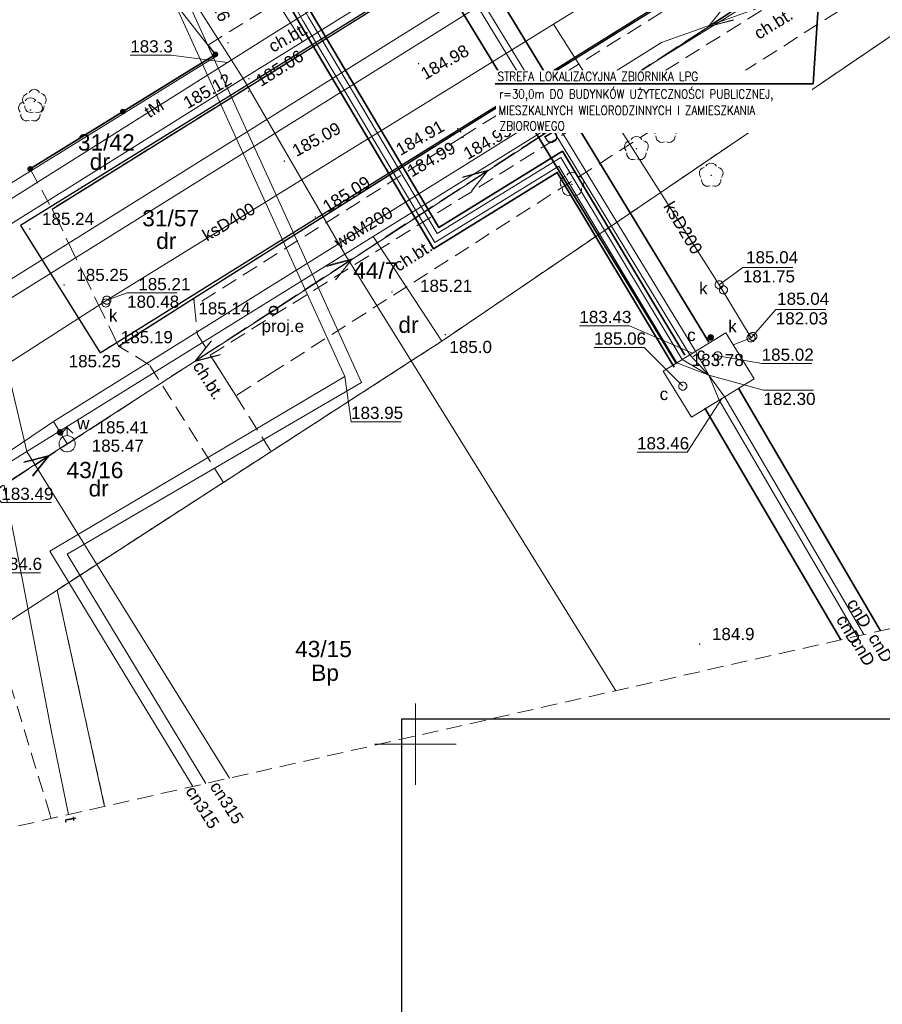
# Model space of a CAD drawing. Extents: x 8014 to 6635291, y -5609 to 5765892.
# Tile 10 of 158: x 6601126 to 6601179, y 5731684 to 5731745. Entities that reach past the tile are written whole.
import ezdxf
from ezdxf.enums import TextEntityAlignment as Align

# ---------------------------------------------------------------- set-up
doc = ezdxf.new("R2010")
doc.units = 0
for name, pattern in [('PRZER1-1', [1, 0.5, -0.5]), ('PRZER2-1', [1.5, 1, -0.5]), ('PRZER3-1', [2, 1.5, -0.5])]:
    doc.linetypes.add(name, pattern=pattern)
doc.layers.get('0').update_dxf_attribs({"linetype": 'CONTINUOUS'})
for name, color, linetype in [('!E-L Oprawy', 7, 'CONTINUOUS'), ('_WIDOK', 255, 'CONTINUOUS'), ('A-SZRAF- DROGI', 130, 'CONTINUOUS'), ('a_zieleń', 80, 'CONTINUOUS'), ('T_opisy', 7, 'CONTINUOUS')]:
    doc.layers.add(name, color=color, linetype=linetype)
for name, color, linetype, lineweight in [('a_krawężnik', 7, 'CONTINUOUS', 30), ('EGDE_O', 7, 'CONTINUOUS', 18), ('GESDZI', 7, 'CONTINUOUS', 18), ('GESDZI_O', 7, 'CONTINUOUS', 18), ('GSLKOG', 7, 'CONTINUOUS', 35), ('GSLKRW', 7, 'CONTINUOUS', 25), ('GSPWPN', 7, 'CONTINUOUS', 13), ('GSPWPN_O', 7, 'CONTINUOUS', 13), ('GSPWPS', 7, 'CONTINUOUS', 13), ('GSPWPS_O', 7, 'CONTINUOUS', 13), ('GSSKOA', 7, 'CONTINUOUS', 18), ('GSSKOD', 7, 'CONTINUOUS', 18), ('GSSKOD_O', 7, 'CONTINUOUS', 18), ('GULLOB', 7, 'CONTINUOUS', 35), ('GUPISN', 7, 'CONTINUOUS', 18), ('GUPISN_O', 7, 'CONTINUOUS', 18), ('GUPIWZ', 7, 'CONTINUOUS', 18), ('GUPIWZ_O', 7, 'CONTINUOUS', 18), ('GUPPRZ_O', 7, 'CONTINUOUS', 18), ('GUSIKP', 7, 'CONTINUOUS', 18), ('Ramka sekcyjna', 7, 'CONTINUOUS', 18), ('T_odn', 7, 'CONTINUOUS', 35)]:
    doc.layers.add(name, color=color, linetype=linetype, lineweight=lineweight)
for name, color, linetype, lineweight, true_color in [('EGUG_O', 7, 'CONTINUOUS', 18, 0x008000), ('GESUZY', 7, 'CONTINUOUS', 18, 0x008000), ('GESUZY_O', 7, 'CONTINUOUS', 18, 0x008000), ('GOSRBG', 4, 'CONTINUOUS', 35, 0x00ffff), ('GSPRDL', 7, 'CONTINUOUS', 18, 0x008000), ('GULCPR', 7, 'CONTINUOUS', 18, 0xd200d2), ('GULCPR_O', 7, 'CONTINUOUS', 18, 0xd200d2), ('GULEPR', 1, 'CONTINUOUS', 18, 0xff0000), ('GULEPR_O', 1, 'CONTINUOUS', 18, 0xff0000), ('GULKPR', 7, 'CONTINUOUS', 18, 0x803300), ('GULKPR_O', 7, 'CONTINUOUS', 18, 0x803300), ('GULTPR', 7, 'CONTINUOUS', 18, 0xff9100), ('GULTPR_O', 7, 'CONTINUOUS', 18, 0xff9100), ('GULWPR', 5, 'CONTINUOUS', 18, 0x0000ff), ('GULWPR_O', 5, 'CONTINUOUS', 18, 0x0000ff), ('GUPCUT', 7, 'CONTINUOUS', 18, 0xd200d2), ('GUPCUT_O', 7, 'CONTINUOUS', 18, 0xd200d2), ('GUPKSD', 7, 'CONTINUOUS', 18, 0x803300), ('GUPWDT', 5, 'CONTINUOUS', 18, 0x0000ff), ('GUPWZA', 5, 'CONTINUOUS', 18, 0x0000ff), ('GUPWZA_O', 5, 'CONTINUOUS', 18, 0x0000ff), ('SUCP_O', 7, 'CONTINUOUS', 18, 0xd200d2), ('SUTP_O', 7, 'CONTINUOUS', 18, 0xff9100)]:
    doc.layers.add(name, color=color, linetype=linetype, lineweight=lineweight, true_color=true_color)
doc.styles.add('Arial', font='arial.ttf')
doc.styles.add('WYM--ROMANSSHX-08', font='ROMANS.SHX', dxfattribs={"width": 0.8})
picture_1 = doc.add_image_def('image1.jpg', size_in_pixel=(1793, 962))

# ---------------------------------------------------------------- blocks, each defined once
blk = doc.blocks.new('D_GSPWPN1')
blk.add_hatch(color=0).paths.add_polyline_path([(-0.045, 0), (-0.043467, -0.011647), (-0.038971, -0.0225), (-0.03182, -0.03182), (-0.0225, -0.038971), (-0.011647, -0.043467), (0, -0.045), (0.011647, -0.043467), (0.0225, -0.038971), (0.03182, -0.03182), (0.038971, -0.0225), (0.043467, -0.011647), (0.045, 0), (0.043467, 0.011647), (0.038971, 0.0225), (0.03182, 0.03182), (0.0225, 0.038971), (0.011647, 0.043467), (0, 0.045), (-0.011647, 0.043467), (-0.0225, 0.038971), (-0.03182, 0.03182), (-0.038971, 0.0225), (-0.043467, 0.011647)])
blk = doc.blocks.new('D_GSPRDL1')
blk.add_hatch(color=0).paths.add_polyline_path([(0, -0.045), (0.013906, -0.042798), (0.02645, -0.036406), (0.036406, -0.02645), (0.042798, -0.013906), (0.045, 0), (0.042798, 0.013906), (0.036406, 0.02645), (0.02645, 0.036406), (0.013906, 0.042798), (0, 0.045), (-0.013906, 0.042798), (-0.02645, 0.036406), (-0.036406, 0.02645), (-0.042798, 0.013906), (-0.045, 0), (-0.042798, -0.013906), (-0.036406, -0.02645), (-0.02645, -0.036406), (-0.013906, -0.042798)])
at = {"color": 0}
for points in [[(-0.324277, 0.563333), (-0.240553, 0.662679), (-0.127956, 0.727494), (0, 0.75), (0.127956, 0.727494), (0.240553, 0.662679), (0.324277, 0.563333)], [(-0.635969, -0.134326), (-0.70458, -0.024001), (-0.731429, 0.103115), (-0.713292, 0.231763), (-0.652348, 0.346501), (-0.55591, 0.433559), (-0.435555, 0.482485)], [(0.435555, 0.482485), (0.55591, 0.433559), (0.652348, 0.346501), (0.713292, 0.231763), (0.731429, 0.103115), (0.70458, -0.024001), (0.635969, -0.134326)], [(-0.068773, -0.646351), (-0.194901, -0.677512), (-0.324092, -0.663766), (-0.440839, -0.606763), (-0.531129, -0.513345), (-0.584125, -0.394725), (-0.593465, -0.265141)], [(0.593465, -0.265141), (0.584125, -0.394725), (0.531129, -0.513345), (0.440839, -0.606763), (0.324092, -0.663766), (0.194901, -0.677512), (0.068773, -0.646351)]]:
    blk.add_lwpolyline(points, dxfattribs=at)
blk = doc.blocks.new('D_GSPWPS1')
blk.add_hatch(color=0).paths.add_polyline_path([(-0.045, 0), (-0.043467, -0.011647), (-0.038971, -0.0225), (-0.03182, -0.03182), (-0.0225, -0.038971), (-0.011647, -0.043467), (0, -0.045), (0.011647, -0.043467), (0.0225, -0.038971), (0.03182, -0.03182), (0.038971, -0.0225), (0.043467, -0.011647), (0.045, 0), (0.043467, 0.011647), (0.038971, 0.0225), (0.03182, 0.03182), (0.0225, 0.038971), (0.011647, 0.043467), (0, 0.045), (-0.011647, 0.043467), (-0.0225, 0.038971), (-0.03182, 0.03182), (-0.038971, 0.0225), (-0.043467, 0.011647)])
blk = doc.blocks.new('D_GUPIWZ1_1')
at = {"color": 0}
blk.add_lwpolyline([(0, 0.25), (0.064705, 0.241481), (0.125, 0.216506), (0.176777, 0.176777), (0.216506, 0.125), (0.241481, 0.064705), (0.25, 0), (0.241481, -0.064705), (0.216506, -0.125), (0.176777, -0.176777), (0.125, -0.216506), (0.064705, -0.241481), (0, -0.25), (-0.064705, -0.241481), (-0.125, -0.216506), (-0.176777, -0.176777), (-0.216506, -0.125), (-0.241481, -0.064705), (-0.25, 0), (-0.241481, 0.064705), (-0.216506, 0.125), (-0.176777, 0.176777), (-0.125, 0.216506), (-0.064705, 0.241481)], close=True, dxfattribs=at)
blk = doc.blocks.new('D_GUPKSD1_1')
at = {"color": 0}
blk.add_lwpolyline([(0, 0.25), (0.064705, 0.241481), (0.125, 0.216506), (0.176777, 0.176777), (0.216506, 0.125), (0.241481, 0.064705), (0.25, 0), (0.241481, -0.064705), (0.216506, -0.125), (0.176777, -0.176777), (0.125, -0.216506), (0.064705, -0.241481), (0, -0.25), (-0.064705, -0.241481), (-0.125, -0.216506), (-0.176777, -0.176777), (-0.216506, -0.125), (-0.241481, -0.064705), (-0.25, 0), (-0.241481, 0.064705), (-0.216506, 0.125), (-0.176777, 0.176777), (-0.125, 0.216506), (-0.064705, 0.241481)], close=True, dxfattribs=at)
blk = doc.blocks.new('D_GUPWDT1')
at = {"color": 0}
for points in [[(-0.353553, 0.646447), (0, 1), (0.353553, 0.646447)], [(0, 0.5), (0, 1)]]:
    blk.add_lwpolyline(points, dxfattribs=at)
blk.add_lwpolyline([(0, 0.5), (0.086824, 0.492404), (0.17101, 0.469846), (0.25, 0.433013), (0.321394, 0.383022), (0.383022, 0.321394), (0.433013, 0.25), (0.469846, 0.17101), (0.492404, 0.086824), (0.5, 0), (0.492404, -0.086824), (0.469846, -0.17101), (0.433013, -0.25), (0.377875, -0.32743), (0.309079, -0.393027), (0.229113, -0.444418), (0.140866, -0.479746), (0.047528, -0.497736), (-0.047528, -0.497736), (-0.140866, -0.479746), (-0.229113, -0.444418), (-0.309079, -0.393027), (-0.377875, -0.32743), (-0.433013, -0.25), (-0.4725, -0.163534), (-0.494911, -0.071157), (-0.499434, 0.023791), (-0.485906, 0.117879), (-0.454816, 0.207708), (-0.407288, 0.290028), (-0.34504, 0.361867), (-0.27032, 0.420627), (-0.185831, 0.464184), (-0.094626, 0.490964)], close=True, dxfattribs=at)
blk = doc.blocks.new('D_GUPWZA1')
blk.add_hatch(color=0).paths.add_polyline_path([(-0.2, 0), (-0.193185, -0.051764), (-0.173205, -0.1), (-0.141421, -0.141421), (-0.1, -0.173205), (-0.051764, -0.193185), (0, -0.2), (0.051764, -0.193185), (0.1, -0.173205), (0.141421, -0.141421), (0.173205, -0.1), (0.193185, -0.051764), (0.2, 0), (0.193185, 0.051764), (0.173205, 0.1), (0.141421, 0.141421), (0.1, 0.173205), (0.051764, 0.193185), (0, 0.2), (-0.051764, 0.193185), (-0.1, 0.173205), (-0.141421, 0.141421), (-0.173205, 0.1), (-0.193185, 0.051764)])
blk = doc.blocks.new('D_GUPCUT1')
blk.add_hatch(color=0).paths.add_polyline_path([(-0.2, 0), (-0.193185, -0.051764), (-0.173205, -0.1), (-0.141421, -0.141421), (-0.1, -0.173205), (-0.051764, -0.193185), (0, -0.2), (0.051764, -0.193185), (0.1, -0.173205), (0.141421, -0.141421), (0.173205, -0.1), (0.193185, -0.051764), (0.2, 0), (0.193185, 0.051764), (0.173205, 0.1), (0.141421, 0.141421), (0.1, 0.173205), (0.051764, 0.193185), (0, 0.2), (-0.051764, 0.193185), (-0.1, 0.173205), (-0.141421, 0.141421), (-0.173205, 0.1), (-0.193185, 0.051764)])
blk = doc.blocks.new('D_GUPISN1')
at = {"color": 0}
blk.add_lwpolyline([(0, 0.25), (0.064705, 0.241481), (0.125, 0.216506), (0.176777, 0.176777), (0.216506, 0.125), (0.241481, 0.064705), (0.25, 0), (0.241481, -0.064705), (0.216506, -0.125), (0.176777, -0.176777), (0.125, -0.216506), (0.064705, -0.241481), (0, -0.25), (-0.064705, -0.241481), (-0.125, -0.216506), (-0.176777, -0.176777), (-0.216506, -0.125), (-0.241481, -0.064705), (-0.25, 0), (-0.241481, 0.064705), (-0.216506, 0.125), (-0.176777, 0.176777), (-0.125, 0.216506), (-0.064705, 0.241481)], close=True, dxfattribs=at)
blk = doc.blocks.new('D_SUEP1')
at = {"color": 0}
blk.add_lwpolyline([(-0.75, -0.5), (0.75, 0), (-0.75, 0.5)], dxfattribs=at)
blk = doc.blocks.new('D_KOLO')
blk.add_hatch(color=0).paths.add_polyline_path([(-0.175, 0), (-0.169037, -0.045293), (-0.151554, -0.0875), (-0.123744, -0.123744), (-0.0875, -0.151554), (-0.045293, -0.169037), (0, -0.175), (0.045293, -0.169037), (0.0875, -0.151554), (0.123744, -0.123744), (0.151554, -0.0875), (0.169037, -0.045293), (0.175, 0), (0.169037, 0.045293), (0.151554, 0.0875), (0.123744, 0.123744), (0.0875, 0.151554), (0.045293, 0.169037), (0, 0.175), (-0.045293, 0.169037), (-0.0875, 0.151554), (-0.123744, 0.123744), (-0.151554, 0.0875), (-0.169037, 0.045293)])
blk = doc.blocks.new('D_GSLKOG1')
blk.add_hatch(color=0).paths.add_polyline_path([(-0.175, 0), (-0.169037, -0.045293), (-0.151554, -0.0875), (-0.123744, -0.123744), (-0.0875, -0.151554), (-0.045293, -0.169037), (0, -0.175), (0.045293, -0.169037), (0.0875, -0.151554), (0.123744, -0.123744), (0.151554, -0.0875), (0.169037, -0.045293), (0.175, 0), (0.169037, 0.045293), (0.151554, 0.0875), (0.123744, 0.123744), (0.0875, 0.151554), (0.045293, 0.169037), (0, 0.175), (-0.045293, 0.169037), (-0.0875, 0.151554), (-0.123744, 0.123744), (-0.151554, 0.0875), (-0.169037, 0.045293)])

msp = doc.modelspace()

# ---------------------------------------------------------------- hatches: boundary and pattern name
at = {"layer": 'A-SZRAF- DROGI', "linetype": 'ByBlock', "lineweight": 0}
h = msp.add_hatch(dxfattribs=at)
h.set_pattern_fill('ANSI37', color=253, scale=3, style=0)
h.set_pattern_definition([(45, (3365827.47042, 2822255.7523), (-0.265165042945, 0.265165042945), []), (135, (3365827.47042, 2822255.7523), (-0.265165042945, -0.265165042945), [])])
h.paths.add_polyline_path([(6601164.801, 5731825.446), (6601168.791, 5731826.948), (6601168.821, 5731824.474), (6601166.454, 5731823.503)])
edge = h.paths.add_edge_path()
edge.add_line((6601172.476, 5731825.895), (6601172.411, 5731828.026))
edge.add_line((6601172.411, 5731828.026), (6601173.992, 5731828.189))
edge.add_arc((6601186.035, 5732243.68), 415.666, 268.33976, 269.91165)
edge.add_line((6601185.394, 5731828.015), (6601205.043, 5731828.193))
edge.add_line((6601205.043, 5731828.193), (6601225.232, 5731828.343))
edge.add_line((6601225.232, 5731828.343), (6601245.168, 5731828.586))
edge.add_line((6601245.168, 5731828.586), (6601245.543, 5731828.59))
edge.add_line((6601245.543, 5731828.59), (6601246.884, 5731826.594))
edge.add_line((6601246.884, 5731826.594), (6601221.79, 5731826.309))
edge.add_line((6601221.79, 5731826.309), (6601205.136, 5731826.031))
edge.add_line((6601205.136, 5731826.031), (6601185.273, 5731825.848))
edge.add_line((6601185.273, 5731825.848), (6601173.834, 5731826.053))
edge.add_line((6601173.834, 5731826.053), (6601172.476, 5731825.895))
edge = h.paths.add_edge_path()
edge.add_line((6601111.994, 5731733.86), (6601109.203, 5731750.836))
edge.add_line((6601109.203, 5731750.836), (6601106.88, 5731760.994))
edge.add_line((6601106.88, 5731760.994), (6601102.557, 5731779.174))
edge.add_line((6601102.557, 5731779.174), (6601096.809, 5731802.335))
edge.add_line((6601096.809, 5731802.335), (6601093.394, 5731815.076))
edge.add_arc((6601112.891, 5731821.407), 20.499, 186.6456, 197.99027, ccw=False)
edge.add_arc((6601104.1, 5731821.197), 11.772, 157.09306, 190.58566, ccw=False)
edge.add_line((6601093.257, 5731825.779), (6601095.519, 5731824.743))
edge.add_line((6601095.519, 5731824.743), (6601101.325, 5731802.801))
edge.add_line((6601101.325, 5731802.801), (6601106.886, 5731780.522))
edge.add_line((6601106.886, 5731780.522), (6601111.376, 5731762.136))
edge.add_line((6601111.376, 5731762.136), (6601116.585, 5731733.745))
edge.add_line((6601116.585, 5731733.745), (6601117.929, 5731724.497))
edge.add_line((6601117.929, 5731724.497), (6601120.175, 5731712.999))
edge.add_line((6601120.175, 5731712.999), (6601122.074, 5731714.127))
edge.add_line((6601122.074, 5731714.127), (6601119.954, 5731724.963))
edge.add_line((6601119.954, 5731724.963), (6601118.634, 5731734.045))
edge.add_line((6601118.634, 5731734.045), (6601113.329, 5731762.836))
edge.add_line((6601113.329, 5731762.836), (6601108.915, 5731781.012))
edge.add_line((6601108.915, 5731781.012), (6601103.286, 5731803.464))
edge.add_line((6601103.286, 5731803.464), (6601098.333, 5731822.44))
edge.add_line((6601098.333, 5731822.44), (6601100.26, 5731826.8))
edge.add_line((6601100.26, 5731826.8), (6601104.18, 5731826.61))
edge.add_line((6601104.18, 5731826.61), (6601124.59, 5731825.705))
edge.add_arc((6601125.61, 5731847.683), 22.002, 254.86484, 267.34201, ccw=False)
edge.add_line((6601119.866, 5731826.445), (6601114.202, 5731827.977))
edge.add_arc((6601110.334, 5731814.504), 14.017, 73.98102, 84.72926)
edge.add_line((6601111.621, 5731828.462), (6601104.31, 5731828.801))
edge.add_line((6601104.31, 5731828.801), (6601098.736, 5731829.044))
edge.add_arc((6601099.468, 5731836.321), 7.313, 237.42143, 264.2566, ccw=False)
edge.add_line((6601095.53, 5731830.158), (6601092.874, 5731826.011))
edge.add_arc((6601101.918, 5731821.944), 9.917, 155.786, 175.01736)
edge.add_arc((6601112.86, 5731821.402), 20.868, 176.14398, 198.05229)
edge.add_line((6601093.019, 5731814.935), (6601096.416, 5731802.213))
edge.add_line((6601096.416, 5731802.213), (6601102.139, 5731779.125))
edge.add_line((6601102.139, 5731779.125), (6601106.492, 5731760.912))
edge.add_line((6601106.492, 5731760.912), (6601108.825, 5731750.719))
edge.add_line((6601108.825, 5731750.719), (6601111.607, 5731733.785))
edge.add_line((6601111.607, 5731733.785), (6601115.11, 5731713.014))
edge.add_line((6601115.11, 5731713.014), (6601115.783, 5731710.389))
edge.add_line((6601115.783, 5731710.389), (6601116.123, 5731710.591))
edge.add_line((6601116.123, 5731710.591), (6601115.488, 5731713.094))
edge.add_line((6601115.488, 5731713.094), (6601113.741, 5731723.477))
edge.add_line((6601113.741, 5731723.477), (6601111.994, 5731733.86))
at = {"layer": 'a_zieleń', "transparency": 33554687}
h = msp.add_hatch(dxfattribs=at)
h.set_pattern_fill('ANSI31', color=256, scale=2, angle=0.54156)
h.set_pattern_definition([(45.54155787, (6600987.53512, 5732094.77134), (-0.1784396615, 0.175097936), [])])
edge = h.paths.add_edge_path()
edge.add_line((6601184.523, 5731785.715), (6601184.767, 5731785.473))
edge.add_line((6601184.767, 5731785.473), (6601208.79, 5731802.27))
edge.add_line((6601208.79, 5731802.27), (6601211.05, 5731814.48))
edge.add_line((6601211.05, 5731814.48), (6601142.151, 5731813.823))
edge.add_arc((6601143.698, 5731819.102), 5.501, 253.66034, 270.54751)
edge.add_line((6601143.751, 5731813.601), (6601191.034, 5731814.053))
edge.add_arc((6601191.122, 5731812.113), 1.942, 359.83741, 92.59397, ccw=False)
edge.add_line((6601193.063, 5731812.108), (6601193.074, 5731811.004))
edge.add_line((6601193.074, 5731811.004), (6601197.383, 5731811.045))
edge.add_line((6601197.383, 5731811.045), (6601197.425, 5731806.621))
edge.add_line((6601197.425, 5731806.621), (6601199.732, 5731806.642))
edge.add_line((6601199.732, 5731806.642), (6601199.803, 5731799.171))
edge.add_line((6601199.803, 5731799.171), (6601197.516, 5731797.165))
edge.add_line((6601197.516, 5731797.165), (6601194.216, 5731797.133))
edge.add_line((6601194.216, 5731797.133), (6601194.251, 5731793.47))
edge.add_arc((6601191.538, 5731793.658), 2.72, 281.08945, 356.03579, ccw=False)
edge.add_line((6601192.061, 5731790.989), (6601185.152, 5731786.156))
edge.add_arc((71774552.687, -87417922.681), 113685689.918, 124.97904394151, 124.97904432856)
h.paths.add_polyline_path([(6601204.906, 5731809.178), (6601202.577, 5731808.579), (6601203.741, 5731808.879)], flags=16)

# ---------------------------------------------------------------- linework, layer by layer
at = {"layer": 'a_krawężnik'}
for p, q in [((6601130.596, 5731724.098), (6601177.1, 5731753.074)), ((6601157.857, 5731751.849), (6601125.689, 5731731.93)), ((6601125.689, 5731731.93), (6601130.596, 5731724.098))]:
    msp.add_line(p, q, dxfattribs=at)
at = {"layer": 'GESDZI', "color": 8, "linetype": 'Continuous', "lineweight": 18, "elevation": 10.22}
for points in [[(6601140.46, 5731754.47), (6601154.4, 5731764.22), (6601208.79, 5731802.27), (6601216.42, 5731789), (6601201.69, 5731779.82), (6601182.14, 5731767.62), (6601162.6, 5731755.43), (6601143.05, 5731743.24), (6601137.31, 5731752.26)], [(6601145.65, 5731730.16), (6601139.4, 5731740.97), (6601143.05, 5731743.24), (6601162.6, 5731755.43), (6601182.14, 5731767.62), (6601201.69, 5731779.82), (6601216.42, 5731789), (6601221.16, 5731780.75), (6601219.68, 5731779.82), (6601221.45, 5731777.18), (6601212.93, 5731771.89), (6601147.39, 5731731.24)], [(6601113.06, 5731773), (6601116.48, 5731769.41), (6601132.58, 5731748.95), (6601137.76, 5731742.36), (6601137.33, 5731742.1), (6601122.53, 5731732.95)], [(6601151.62, 5731724.81), (6601147.39, 5731731.24), (6601212.93, 5731771.89), (6601222.65, 5731756.31), (6601181.7, 5731745.25)], [(6601137.31, 5731752.26), (6601143.05, 5731743.24), (6601139.4, 5731740.97), (6601133.79, 5731749.79)], [(6601122.53, 5731732.95), (6601137.33, 5731742.1), (6601137.76, 5731742.36), (6601132.58, 5731748.95), (6601133.79, 5731749.79), (6601139.4, 5731740.97), (6601123.05, 5731730.76)], [(6601123.05, 5731730.76), (6601139.4, 5731740.97), (6601145.65, 5731730.16), (6601126.07, 5731718.01)], [(6601151.62, 5731724.81), (6601149.73, 5731723.59), (6601145.65, 5731730.16), (6601147.39, 5731731.24)], [(6601126.07, 5731718.01), (6601145.65, 5731730.16), (6601149.73, 5731723.59), (6601130.38, 5731711.07)], [(6601106.49, 5731705.86), (6601125.19, 5731717.46), (6601126.07, 5731718.01), (6601130.38, 5731711.07), (6601127.94, 5731709.49), (6601116.07, 5731701.8), (6601113.08, 5731695.24)]]:
    msp.add_lwpolyline(points, close=True, dxfattribs=at)
for points in [[(6601162.327, 5731703.292), (6601149.73, 5731723.59), (6601151.62, 5731724.81), (6601181.7, 5731745.25), (6601222.65, 5731756.31), (6601241.34, 5731726.35), (6601228.574, 5731718.287)], [(6601098.119, 5731715.203), (6601100.31, 5731716.57), (6601119.86, 5731728.77), (6601123.05, 5731730.76), (6601126.07, 5731718.01), (6601125.19, 5731717.46), (6601106.49, 5731705.86), (6601106.29, 5731706.18), (6601102.749, 5731703.855)], [(6601138.546, 5731697.91), (6601130.38, 5731711.07), (6601149.73, 5731723.59), (6601162.327, 5731703.292)], [(6601130.865, 5731696.171), (6601127.94, 5731709.49), (6601130.38, 5731711.07), (6601138.546, 5731697.91)], [(6601114.764, 5731692.527), (6601113.08, 5731695.24), (6601116.07, 5731701.8), (6601127.94, 5731709.49), (6601130.865, 5731696.171)]]:
    msp.add_lwpolyline(points, dxfattribs=at)
at = {"layer": 'GESUZY', "color": 8, "linetype": 'PRZER1-1', "lineweight": 18, "elevation": 10.08}
for points in [[(6601130.865, 5731696.171), (6601127.94, 5731709.49), (6601130.38, 5731711.07), (6601149.73, 5731723.59), (6601151.62, 5731724.81), (6601181.7, 5731745.25), (6601222.65, 5731756.31), (6601233.52, 5731759.25), (6601267.26, 5731757.23), (6601273.62, 5731746.75), (6601270.32, 5731744.66), (6601270.57, 5731744.27), (6601241.58, 5731725.97), (6601229.88, 5731718.583)], [(6601279.68, 5731729.855), (6601270.57, 5731744.27), (6601270.32, 5731744.66), (6601273.62, 5731746.75), (6601267.26, 5731757.23), (6601233.52, 5731759.25), (6601222.65, 5731756.31), (6601181.7, 5731745.25), (6601151.62, 5731724.81), (6601149.73, 5731723.59), (6601130.38, 5731711.07), (6601127.94, 5731709.49), (6601130.865, 5731696.171)]]:
    msp.add_lwpolyline(points, dxfattribs=at)
at = {"layer": 'GOSRBG', "color": 8, "linetype": 'PRZER2-1', "lineweight": 18, "elevation": 10.04}
msp.add_lwpolyline([(6601299.084, 5731734.247), (6601325.67, 5731736.853), (6601330.011, 5731849.566), (6601060.655, 5731853.302), (6601096.398, 5731719.42), (6601107.997, 5731690.995)], close=True, dxfattribs=at)
at = {"layer": 'GSLKOG', "color": 8, "linetype": 'Continuous', "lineweight": 35, "elevation": 10.18}
msp.add_lwpolyline([(6601126.281, 5731735.409), (6601137.684, 5731742.462)], dxfattribs=at)
at = {"layer": 'GSLKRW', "color": 8, "linetype": 'Continuous', "lineweight": 25, "elevation": 10.18}
for points in [[(6601127.63, 5731732.94), (6601147.86, 5731745.53), (6601171.84, 5731760.47), (6601176.09, 5731763.87), (6601177.31, 5731767.69)], [(6601131.725, 5731724.507), (6601136.351, 5731727.445), (6601152.67, 5731737.74), (6601175.14, 5731751.74), (6601179.445, 5731754.298), (6601186.52, 5731757.579), (6601189.069, 5731758.65), (6601192.769, 5731760.184), (6601203.806, 5731763.875)]]:
    msp.add_lwpolyline(points, dxfattribs=at)
at = {"layer": 'GSSKOA', "color": 8, "linetype": 'PRZER3-1', "lineweight": 18, "elevation": 10.18}
for points in [[(6601271.64, 5731777.52), (6601221.47, 5731776.54), (6601207.67, 5731774.15), (6601202.69, 5731775.94), (6601199.89, 5731778.48), (6601196.43, 5731783.9), (6601192.126, 5731790.614), (6601174.875, 5731778.716), (6601176.431, 5731776.4), (6601177.574, 5731771.743), (6601177.639, 5731769.514), (6601177.31, 5731767.69), (6601176.09, 5731763.87), (6601171.84, 5731760.47), (6601147.86, 5731745.53), (6601127.63, 5731732.94), (6601131.725, 5731724.507)], [(6601131.725, 5731724.507), (6601136.351, 5731727.445), (6601152.67, 5731737.74), (6601175.14, 5731751.74)]]:
    msp.add_lwpolyline(points, dxfattribs=at)
at = {"layer": 'GSSKOD', "color": 8, "linetype": 'PRZER2-1', "lineweight": 18, "elevation": 10.18}
msp.add_lwpolyline([(6601095.53, 5731830.158, 0.117629), (6601098.736, 5731829.044), (6601104.31, 5731828.801), (6601124.732, 5731827.854, -0.030836), (6601130.648, 5731827.54, -0.042728), (6601137.917, 5731825.976, 0.06379), (6601144.262, 5731824.822), (6601124.59, 5731825.705), (6601104.18, 5731826.61), (6601100.26, 5731826.8), (6601098.333, 5731822.44), (6601103.286, 5731803.464), (6601104.47, 5731798.59), (6601105.83, 5731798.99), (6601106.94, 5731794.8), (6601105.48, 5731794.52), (6601108.915, 5731781.012), (6601113.329, 5731762.836), (6601118.634, 5731734.045), (6601119.954, 5731724.963), (6601122.415, 5731712.383), (6601127.52, 5731695.613), (6601127.584, 5731695.429)], format="xyb", dxfattribs=at)
for points in [[(6601177.31, 5731767.69), (6601177.639, 5731769.514), (6601177.574, 5731771.743), (6601176.431, 5731776.4), (6601174.875, 5731778.716), (6601173.808, 5731778.087), (6601175.549, 5731775.493), (6601176.098, 5731773.533), (6601176.398, 5731771.529), (6601176.442, 5731769.37), (6601176.395, 5731767.219), (6601137.233, 5731743.043), (6601137.684, 5731742.462), (6601126.281, 5731735.409), (6601127.63, 5731732.94), (6601147.86, 5731745.53), (6601171.84, 5731760.47), (6601176.09, 5731763.87)], [(6601141.118, 5731718.014), (6601138.179, 5731716.112), (6601133.612, 5731723.353), (6601131.725, 5731724.507), (6601136.351, 5731727.445), (6601136.396, 5731726.986), (6601136.572, 5731725.22), (6601137.37, 5731723.955), (6601138.948, 5731721.454)]]:
    msp.add_lwpolyline(points, close=True, dxfattribs=at)
for points in [[(6601136.351, 5731727.445), (6601152.67, 5731737.74), (6601175.14, 5731751.74), (6601179.445, 5731754.298), (6601186.52, 5731757.579), (6601192.769, 5731760.184), (6601203.806, 5731763.875), (6601209, 5731764.99), (6601216.08, 5731766.5), (6601220.181, 5731767.264), (6601230.549, 5731768.472), (6601239.19, 5731768.93)], [(6601258.19, 5731768.51), (6601258.18, 5731767.95), (6601238.71, 5731768.23), (6601229.754, 5731767.736), (6601216.11, 5731765.95), (6601209.73, 5731764.69), (6601203.155, 5731762.942), (6601193.058, 5731759.71), (6601189.368, 5731758.176), (6601179.713, 5731753.873), (6601175.35, 5731751.41), (6601152.91, 5731737.41), (6601136.396, 5731726.986), (6601136.351, 5731727.445)], [(6601137.37, 5731723.955), (6601177.14, 5731748.82), (6601186.574, 5731754.4), (6601196.081, 5731758.09), (6601198.894, 5731759.437), (6601216.58, 5731763.49), (6601223.414, 5731764.648), (6601230.488, 5731765.551), (6601239.48, 5731765.93), (6601268.51, 5731765.658)], [(6601268.38, 5731763.784), (6601238.28, 5731762.9), (6601224.298, 5731761.88), (6601216.83, 5731760.41), (6601209.447, 5731759.005), (6601200.623, 5731756.485), (6601196.369, 5731755.028), (6601190.223, 5731752.784), (6601184.949, 5731750.465), (6601178.56, 5731746.74), (6601141.118, 5731722.837), (6601138.948, 5731721.454), (6601137.37, 5731723.955)]]:
    msp.add_lwpolyline(points, dxfattribs=at)
at = {"layer": 'GULCPR', "color": 8, "linetype": 'Continuous', "lineweight": 18, "elevation": 10.14}
for points in [[(6601107.91, 5731812.975), (6601107.91, 5731811), (6601110.655, 5731803.92), (6601106.991, 5731802.484), (6601108.27, 5731799.595), (6601111.861, 5731800.962), (6601121.156, 5731778.194), (6601130.433, 5731756.048), (6601137.405, 5731740.721), (6601142.04, 5731730.548), (6601145.64, 5731722.627), (6601127.483, 5731711.881), (6601136.292, 5731697.399)], [(6601137.103, 5731697.583), (6601128.568, 5731711.698), (6601146.681, 5731722.272), (6601142.749, 5731730.871), (6601138.115, 5731741.044), (6601131.153, 5731756.35), (6601121.875, 5731778.495), (6601112.321, 5731801.962), (6601108.636, 5731800.633), (6601108.073, 5731802.286), (6601111.687, 5731803.54), (6601108.69, 5731811), (6601108.69, 5731812.975), (6601107.91, 5731812.975)], [(6601115.82, 5731804.66), (6601116.578, 5731803.125), (6601124.298, 5731785.015), (6601128.012, 5731786.551), (6601129.69, 5731782.375), (6601125.932, 5731780.931), (6601135.314, 5731758.961), (6601143.415, 5731744.755), (6601151.333, 5731731.43), (6601158.95, 5731736.123), (6601166.417, 5731723.676), (6601168.05, 5731722.72)], [(6601115.82, 5731804.66), (6601116.223, 5731802.939), (6601124.086, 5731784.494), (6601127.792, 5731786.027), (6601129.167, 5731782.603), (6601125.401, 5731781.156), (6601134.955, 5731758.783), (6601143.069, 5731744.554), (6601151.196, 5731730.876), (6601158.815, 5731735.57), (6601166.076, 5731723.467), (6601168.05, 5731722.72)], [(6601168.05, 5731722.72), (6601166.892, 5731723.964), (6601149.823, 5731752.017)], [(6601168.05, 5731722.72), (6601167.225, 5731724.187), (6601150.165, 5731752.225)], [(6601168.05, 5731722.72), (6601168.681, 5731721.171), (6601177.193, 5731706.657)], [(6601168.05, 5731722.72), (6601169.028, 5731721.37), (6601177.603, 5731706.75)]]:
    msp.add_lwpolyline(points, dxfattribs=at)
at = {"layer": 'GULEPR', "color": 8, "linetype": 'Continuous', "lineweight": 18, "elevation": 10.14}
for points in [[(6601255.92, 5731760.78), (6601217.691, 5731757.772), (6601181.22, 5731752.78), (6601141.24, 5731726.67)], [(6601141.24, 5731726.67), (6601122.59, 5731714.65)]]:
    msp.add_lwpolyline(points, dxfattribs=at)
at = {"layer": 'GULEPR', "color": 8, "linetype": 'PRZER3-1', "lineweight": 18, "elevation": 10.14}
msp.add_lwpolyline([(6601181.22, 5731752.78), (6601141.28, 5731726.73), (6601122.6, 5731714.6)], dxfattribs=at)
at = {"layer": 'GULKPR', "color": 8, "linetype": 'Continuous', "lineweight": 18, "elevation": 10.14}
for points in [[(6601099.224, 5731712.494), (6601108.572, 5731718.328), (6601112.158, 5731720.57), (6601161.723, 5731751.505), (6601162.169, 5731751.783), (6601163.389, 5731753.23), (6601164.019, 5731755.004), (6601163.99, 5731756.883), (6601163.29, 5731758.683), (6601125.738, 5731819.998), (6601125.053, 5731823.996), (6601126.325, 5731852.391)], [(6601099.608, 5731711.554), (6601109.102, 5731717.48), (6601112.688, 5731719.722), (6601162.252, 5731750.656), (6601162.832, 5731751.018), (6601164.27, 5731752.725), (6601165.022, 5731754.839), (6601164.988, 5731757.078), (6601164.19, 5731759.129), (6601126.691, 5731820.356), (6601126.057, 5731824.058), (6601127.325, 5731852.377)], [(6601171.947, 5731752.649), (6601158.492, 5731744.33), (6601130.995, 5731727.333)], [(6601158.492, 5731744.33), (6601168.685, 5731728.279), (6601170.65, 5731725.007), (6601169.559, 5731724.576)], [(6601100.895, 5731708.398), (6601118.798, 5731719.495), (6601130.995, 5731727.333)]]:
    msp.add_lwpolyline(points, dxfattribs=at)
at = {"layer": 'GULLOB', "color": 8, "linetype": 'Continuous', "lineweight": 35, "elevation": 10.12}
for points in [[(6601165.915, 5731723.201), (6601158.722, 5731735.19), (6601151.103, 5731730.495), (6601142.832, 5731744.416), (6601134.708, 5731758.66), (6601125.036, 5731781.31), (6601128.808, 5731782.759), (6601127.64, 5731785.666), (6601123.939, 5731784.136), (6601115.961, 5731802.847)], [(6601166.581, 5731723.937), (6601159.042, 5731736.503), (6601151.426, 5731731.81), (6601143.653, 5731744.893), (6601135.56, 5731759.084), (6601126.297, 5731780.777), (6601130.049, 5731782.219), (6601128.164, 5731786.911), (6601124.445, 5731785.373), (6601116.847, 5731803.193)], [(6601151.019, 5731752.745), (6601168.057, 5731724.743)], [(6601148.969, 5731751.497), (6601166.06, 5731723.408)], [(6601178.626, 5731706.982), (6601169.897, 5731721.865)], [(6601176.17, 5731706.426), (6601167.812, 5731720.676)]]:
    msp.add_lwpolyline(points, dxfattribs=at)
at = {"layer": 'GULTPR', "color": 8, "linetype": 'Continuous', "lineweight": 18, "elevation": 10.14}
for points in [[(6601111.15, 5731821.94), (6601111.17, 5731821.47), (6601120.21, 5731800.99), (6601120.35, 5731800.77), (6601119.93, 5731800.58), (6601109.71, 5731793.7), (6601109.48, 5731793.6), (6601109.56, 5731793.21), (6601112.1, 5731780.04), (6601115.511, 5731762.976), (6601118.33, 5731747.41), (6601121.57, 5731731.74), (6601125.41, 5731712.13), (6601127.57, 5731700.87), (6601128.634, 5731695.666)], [(6601155.044, 5731764.783), (6601160.891, 5731756.379), (6601161.015, 5731756.162), (6601160.59, 5731755.903), (6601149.943, 5731749.2), (6601143.008, 5731744.84), (6601140.934, 5731743.538), (6601140.548, 5731743.3), (6601138.435, 5731741.967), (6601118.312, 5731729.307), (6601116.2, 5731728.1)]]:
    msp.add_lwpolyline(points, dxfattribs=at)
at = {"layer": 'GULWPR', "color": 8, "linetype": 'Continuous', "lineweight": 18, "elevation": 10.14}
for points in [[(6601163.427, 5731742.118), (6601165.146, 5731743.193), (6601176.734, 5731747.333), (6601189.857, 5731752.765), (6601218.112, 5731763.722), (6601261.535, 5731763.006), (6601280.645, 5731762.692)], [(6601123, 5731716.68), (6601127.713, 5731719.855), (6601163.427, 5731742.118)], [(6601127.713, 5731719.855), (6601128.127, 5731719.193), (6601128.561, 5731718.491)]]:
    msp.add_lwpolyline(points, dxfattribs=at)
at = {"layer": 'GUPPRZ_O', "color": 8, "linetype": 'Continuous', "lineweight": 13, "elevation": 10.8, "flags": 128}
for points in [[(6601138.435, 5731741.967), (6601134.962, 5731742.407), (6601132.442, 5731742.407)], [(6601168.685, 5731728.279), (6601170.149, 5731729.345), (6601173.229, 5731729.345)], [(6601130.995, 5731727.333), (6601132.247, 5731727.785), (6601135.327, 5731727.785)], [(6601170.65, 5731725.007), (6601172.172, 5731726.758), (6601175.252, 5731726.758)], [(6601167.058, 5731724.076), (6601163.164, 5731725.751), (6601160.084, 5731725.751)], [(6601166.449, 5731722.043), (6601164.066, 5731724.422), (6601160.986, 5731724.422)], [(6601168.602, 5731723.906), (6601171.306, 5731723.43), (6601174.386, 5731723.43)], [(6601145.64, 5731722.627), (6601146.034, 5731719.846), (6601149.114, 5731719.846)], [(6601168.05, 5731722.72), (6601171.417, 5731721.801), (6601174.497, 5731721.801)], [(6601168.854, 5731721.27), (6601166.715, 5731717.977), (6601163.635, 5731717.977)], [(6601123, 5731716.68), (6601124.508, 5731714.867), (6601127.588, 5731714.867)], [(6601123.52, 5731711.36), (6601124.391, 5731710.553), (6601126.911, 5731710.553)]]:
    msp.add_lwpolyline(points, dxfattribs=at)
at = {"layer": 'GUSIKP', "color": 8, "linetype": 'Continuous', "lineweight": 18, "elevation": 10.14}
msp.add_lwpolyline([(6601165.25, 5731722.959), (6601169.104, 5731725.327), (6601170.84, 5731722.49), (6601166.987, 5731720.123)], close=True, dxfattribs=at)
at = {"layer": 'Ramka sekcyjna', "color": 8, "linetype": 'Continuous', "lineweight": 18, "elevation": 100, "flags": 128}
for points in [[(6601150, 5731697.5), (6601150, 5731702.5)], [(6601152.5, 5731700), (6601147.5, 5731700)]]:
    msp.add_lwpolyline(points, dxfattribs=at)

# ---------------------------------------------------------------- block references
at = {"layer": 'GSLKOG', "color": 8, "linetype": 'Continuous', "lineweight": 35, "rotation": 31.73516021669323}
for name, p in [('D_GSLKOG1', (6601137.684, 5731742.462, 10.18)), ('D_KOLO', (6601131.983, 5731738.936, 10.18)), ('D_KOLO', (6601131.983, 5731738.936, 10.18)), ('D_GSLKOG1', (6601126.281, 5731735.409, 10.18))]:
    msp.add_blockref(name, p, dxfattribs=at)
at = {"layer": 'GSPRDL', "color": 8, "linetype": 'Continuous', "lineweight": 18}
for p in [(6601126.3, 5731739.04, 10.12), (6601126.54, 5731739.56, 10.12), (6601165.386, 5731737.716, 10.12), (6601163.597, 5731736.661, 10.12), (6601168.2, 5731735.022, 10.12), (6601159.63, 5731734.461, 10.12)]:
    msp.add_blockref('D_GSPRDL1', p, dxfattribs=at)
at = {"layer": 'GSPWPN', "color": 8, "linetype": 'Continuous', "lineweight": 13}
for p in [(6601151.833, 5731725.212, 10.08), (6601167.495, 5731706.158, 10.08)]:
    msp.add_blockref('D_GSPWPN1', p, dxfattribs=at)
at = {"layer": 'GSPWPS', "color": 8, "linetype": 'Continuous', "lineweight": 13}
for p in [(6601138.46, 5731743.178, 10.08), (6601150.187, 5731741.891, 10.08), (6601139.745, 5731740.963, 10.08), (6601169.295, 5731741.275, 10.08), (6601139.73, 5731740.19, 10.08), (6601152.6, 5731737.889, 10.08), (6601152.777, 5731737.693, 10.08), (6601152.914, 5731737.351, 10.08), (6601141.92, 5731735.89, 10.08), (6601143.83, 5731732.45, 10.08), (6601126.26, 5731731.71, 10.08), (6601128.37, 5731728.26, 10.08), (6601148.55, 5731727.827, 10.08), (6601136.313, 5731727.368, 10.08), (6601131.11, 5731724.43, 10.08), (6601131.871, 5731724.483, 10.08)]:
    msp.add_blockref('D_GSPWPS1', p, dxfattribs=at)
at = {"layer": 'GULEPR', "color": 8, "linetype": 'Continuous', "lineweight": 18}
for p, rotation in [((6601168.656, 5731744.586, 10.14), 213.1135298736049), ((6601168.661, 5731744.578, 10.14), 213.1476109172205), ((6601153.799, 5731734.872, 10.14), 33.14761091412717), ((6601153.844, 5731734.924, 10.14), 33.11352987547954), ((6601145.426, 5731729.404, 10.14), 33.14761091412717), ((6601145.468, 5731729.461, 10.14), 33.11352987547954), ((6601137.037, 5731723.961, 10.14), 212.8019430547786), ((6601137.087, 5731724.007, 10.14), 212.9979852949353), ((6601126.793, 5731717.359, 10.14), 32.80194305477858), ((6601126.793, 5731717.323, 10.14), 32.99798529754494)]:
    msp.add_blockref('D_SUEP1', p, dxfattribs=dict(at, rotation=rotation))
at = {"layer": 'GUPCUT', "color": 8, "linetype": 'Continuous', "lineweight": 18, "rotation": 219.2256894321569}
msp.add_blockref('D_GUPCUT1', (6601168.169, 5731725.038, 10.16), dxfattribs=at)
at = {"layer": 'GUPISN', "color": 8, "linetype": 'Continuous', "lineweight": 18}
for p in [(6601141.24, 5731726.67, 10.16), (6601141.28, 5731726.73, 10.16)]:
    msp.add_blockref('D_GUPISN1', p, dxfattribs=at)
at = {"layer": 'GUPIWZ', "color": 8, "linetype": 'Continuous', "lineweight": 18}
for p in [(6601168.951, 5731727.965, 10.18), (6601130.94, 5731727.16, 10.18), (6601170.758, 5731725.1, 10.18), (6601168.602, 5731723.906, 10.18), (6601166.449, 5731722.043, 10.18)]:
    msp.add_blockref('D_GUPIWZ1_1', p, dxfattribs=at)
at = {"layer": 'GUPKSD', "color": 8, "linetype": 'Continuous', "lineweight": 18}
for p in [(6601168.685, 5731728.279, 10.16), (6601130.995, 5731727.333, 10.16), (6601170.65, 5731725.007, 10.16)]:
    msp.add_blockref('D_GUPKSD1_1', p, dxfattribs=at)
at = {"layer": 'GUPWDT', "color": 8, "linetype": 'Continuous', "lineweight": 18}
msp.add_blockref('D_GUPWDT1', (6601128.561, 5731718.491, 10.16), dxfattribs=at)
at = {"layer": 'GUPWZA', "color": 8, "linetype": 'Continuous', "lineweight": 18, "rotation": 293.571554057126}
msp.add_blockref('D_GUPWZA1', (6601128.127, 5731719.193, 10.16), dxfattribs=at)

# ---------------------------------------------------------------- texts
at = {"layer": 'EGDE_O', "color": 8, "linetype": 'Continuous', "lineweight": 0, "style": 'Arial'}
for s, p in [('31/42', (6601130.965, 5731736.54, 10.8)), ('31/57', (6601134.928, 5731731.878, 10.8)), ('44/7', (6601147.524, 5731728.656, 10.8)), ('43/16', (6601130.271, 5731716.374, 10.8))]:
    msp.add_text(s, height=1, dxfattribs=at).set_placement(p, align=Align.CENTER)
at = {"layer": 'EGUG_O', "color": 8, "linetype": 'Continuous', "lineweight": 0, "style": 'Arial'}
for p in [(6601130.568, 5731735.359, 10.8), (6601134.657, 5731730.481, 10.8), (6601149.567, 5731725.317, 10.8), (6601130.497, 5731715.247, 10.8)]:
    msp.add_text('dr', height=1, dxfattribs=at).set_placement(p, align=Align.CENTER)
at = {"layer": 'GESDZI_O', "color": 8, "linetype": 'Continuous', "lineweight": 0, "style": 'Arial'}
for s, p in [('31/42', (6601130.965, 5731736.54, 10.8)), ('43/15', (6601144.335, 5731705.36, 10.8))]:
    msp.add_text(s, height=1, dxfattribs=at).set_placement(p, align=Align.CENTER)
at = {"layer": 'GESUZY_O', "color": 8, "linetype": 'Continuous', "lineweight": 0, "style": 'Arial'}
msp.add_text('Bp', height=1, dxfattribs=at).set_placement((6601144.432, 5731703.899, 10.8), align=Align.CENTER)
at = {"layer": 'GSPWPN_O', "color": 8, "linetype": 'Continuous', "lineweight": 0, "style": 'Arial'}
for s, p in [('185.0', (6601152.082, 5731724.077, 10.8)), ('184.9', (6601168.245, 5731706.408, 10.8))]:
    msp.add_text(s, height=0.75, dxfattribs=at).set_placement(p)
at = {"layer": 'GSPWPS_O', "color": 8, "linetype": 'Continuous', "lineweight": 0, "style": 'Arial'}
for s, rotation, p in [('185.16', 294.29684, (6601136.634, 5731747.317, 10.8)), ('184.98', 29.89024, (6601150.595, 5731740.867, 10.8)), ('185.06', 32.27903, (6601140.48, 5731740.44, 10.8)), ('185.12', 29.91584, (6601135.976, 5731739.081, 10.8)), ('185.09', 28.581, (6601142.67, 5731736.14, 10.8)), ('184.91', 29.89024, (6601149.071, 5731736.203, 10.8)), ('184.95', 29.89024, (6601153.216, 5731735.956, 10.8)), ('184.99', 29.89024, (6601149.767, 5731734.878, 10.8)), ('185.09', 31.78086, (6601144.58, 5731732.7, 10.8))]:
    msp.add_text(s, height=0.75, rotation=rotation, dxfattribs=at).set_placement(p)
for s, p in [('184.94', (6601165.107, 5731740.667, 10.8)), ('185.24', (6601127.01, 5731731.96, 10.8)), ('185.25', (6601129.12, 5731728.51, 10.8)), ('185.21', (6601150.277, 5731727.841, 10.8)), ('185.14', (6601136.633, 5731726.451, 10.8)), ('185.19', (6601131.86, 5731724.68, 10.8)), ('185.25', (6601128.65, 5731723.2, 10.8))]:
    msp.add_text(s, height=0.75, dxfattribs=at).set_placement(p)
at = {"layer": 'GSSKOD_O', "color": 8, "linetype": 'Continuous', "lineweight": 0, "style": 'Arial'}
for rotation, p in [(31.6065, (6601172.221, 5731744.02, 10.8)), (29.30391, (6601142.34, 5731743.178, 10.8)), (32.33941, (6601150.036, 5731729.748, 10.8)), (302.58918, (6601136.946, 5731722.197, 10.8))]:
    msp.add_text('ch.bt.', height=0.75, rotation=rotation, dxfattribs=at).set_placement(p, align=Align.CENTER)
at = {"layer": 'GULCPR_O', "color": 8, "linetype": 'Continuous', "lineweight": 0, "style": 'Arial'}
for rotation, p in [(301.31857, (6601158.782, 5731738.268, 10.8)), (301.31857, (6601157.769, 5731737.624, 10.8)), (300.39176, (6601176.992, 5731707.883, 10.8)), (300.39176, (6601176.33, 5731706.875, 10.8))]:
    msp.add_text('cnD', height=0.75, rotation=rotation, dxfattribs=at).set_placement(p, align=Align.CENTER)
at = {"layer": 'GULEPR_O', "color": 8, "linetype": 'Continuous', "lineweight": 0, "style": 'Arial'}
msp.add_text('proj.e', height=0.75, rotation=33.11354, dxfattribs=at).set_placement((6601161.41, 5731739.509, 10.8), align=Align.CENTER)
at = {"layer": 'GULKPR_O', "color": 8, "linetype": 'Continuous', "lineweight": 0, "style": 'Arial'}
for s, rotation, p in [('ksD400', 30.57596, (6601138.692, 5731731.831, 10.8)), ('ksD200', 301.28021, (6601166.149, 5731731.592, 10.8))]:
    msp.add_text(s, height=0.75, rotation=rotation, dxfattribs=at).set_placement(p, align=Align.CENTER)
at = {"layer": 'GULTPR_O', "color": 8, "linetype": 'Continuous', "lineweight": 0, "style": 'Arial'}
msp.add_text('tM', height=0.75, rotation=31.02164, dxfattribs=at).set_placement((6601134.1, 5731738.819, 10.8), align=Align.CENTER)
at = {"layer": 'GULWPR_O', "color": 8, "linetype": 'Continuous', "lineweight": 0, "style": 'Arial'}
msp.add_text('woM200', height=0.75, rotation=30.81127, dxfattribs=at).set_placement((6601146.984, 5731731.491, 10.8), align=Align.CENTER)
at = {"layer": 'GUPCUT_O', "color": 8, "linetype": 'Continuous', "lineweight": 0, "style": 'Arial'}
msp.add_text('c', height=0.75, dxfattribs=at).set_placement((6601167.242, 5731724.817, 10.8), align=Align.RIGHT)
at = {"layer": 'GUPISN_O', "color": 8, "linetype": 'Continuous', "lineweight": 0, "style": 'Arial'}
msp.add_text('proj.e', height=0.75, dxfattribs=at).set_placement((6601143.142, 5731725.363, 10.8), align=Align.RIGHT)
at = {"layer": 'GUPIWZ_O', "color": 8, "linetype": 'Continuous', "lineweight": 0, "style": 'Arial'}
for s, p in [('k', (6601167.978, 5731727.689, 10.8)), ('k', (6601131.652, 5731726.013, 10.8)), ('k', (6601169.772, 5731725.348, 10.8)), ('c', (6601167.833, 5731723.655, 10.8)), ('c', (6601165.552, 5731721.183, 10.8))]:
    msp.add_text(s, height=0.75, dxfattribs=at).set_placement(p, align=Align.RIGHT)
at = {"layer": 'GUPPRZ_O', "color": 8, "linetype": 'Continuous', "lineweight": 0, "style": 'Arial'}
for s, p in [('183.3', (6601132.442, 5731742.58, 10.8)), ('185.04', (6601170.344, 5731729.597, 10.8)), ('181.75', (6601170.149, 5731728.422, 10.8)), ('185.04', (6601172.258, 5731727.044, 10.8)), ('183.43', (6601160.084, 5731725.923, 10.8)), ('182.03', (6601172.172, 5731725.836, 10.8)), ('185.06', (6601160.986, 5731724.594, 10.8)), ('183.78', (6601166.998, 5731723.276, 10.8)), ('185.02', (6601171.306, 5731723.602, 10.8)), ('182.30', (6601171.417, 5731720.879, 10.8)), ('183.95', (6601146.034, 5731720.019, 10.8)), ('185.41', (6601130.37, 5731719.131, 10.8)), ('185.47', (6601130.07, 5731717.998, 10.8)), ('183.46', (6601163.635, 5731718.149, 10.8)), ('183.49', (6601124.508, 5731715.039, 10.8)), ('184.6', (6601124.391, 5731710.726, 10.8))]:
    msp.add_text(s, height=0.75, dxfattribs=at).set_placement(p)
for s, p in [('185.21', (6601132.938, 5731727.945, 10.8)), ('180.48', (6601132.247, 5731726.862, 10.8))]:
    msp.add_text(s, height=0.75, rotation=360, dxfattribs=at).set_placement(p)
at = {"layer": 'GUPWZA_O', "color": 8, "linetype": 'Continuous', "lineweight": 0, "style": 'Arial'}
msp.add_text('w', height=0.75, dxfattribs=at).set_placement((6601129.928, 5731719.371, 10.8), align=Align.RIGHT)
at = {"layer": 'SUCP_O', "color": 8, "linetype": 'Continuous', "lineweight": 0, "style": 'Arial'}
for s, rotation, p in [('cnD', 300.39176, (6601177.213, 5731705.528, 10.8)), ('cnD', 300.39176, (6601178.313, 5731705.748, 10.8)), ('cn315', 302.61423, (6601136.581, 5731695.917, 10.8)), ('cn315', 302.61516, (6601138.077, 5731696.198, 10.8))]:
    msp.add_text(s, height=0.75, rotation=rotation, dxfattribs=at).set_placement(p, align=Align.CENTER)
at = {"layer": 'SUTP_O', "color": 8, "linetype": 'Continuous', "lineweight": 0, "style": 'Arial'}
msp.add_text('t', height=0.75, rotation=280.91581, dxfattribs=at).set_placement((6601128.419, 5731695.304, 10.8), align=Align.CENTER)

# ---------------------------------------------------------------- pictures from other files: only their frames are drawn
at = {"layer": '!E-L Oprawy', "color": 255}
image = msp.add_image(picture_1, insert=(6601149.148, 5731660.945), size_in_units=(75.707, 40.619), rotation=0, dxfattribs=at)
image.dxf.v_pixel = (-2e-07, 0.0422234)
image.dxf.flags = 7

# ---------------------------------------------------------------- next in the draw order: wipeouts: each hides what was drawn before it
msp.add_wipeout([(6601154.962, 5731741.487), (6601154.962, 5731737.625), (6601174.402, 5731737.625), (6601174.402, 5731741.487), (6601174.402, 5731741.487)]).translate(0, 0, -0.68).dxf.layer = '_WIDOK'

# ---------------------------------------------------------------- next in the draw order: linework, layer by layer
at = {"layer": 'T_odn', "ltscale": 0.01}
msp.add_line((6601154.908, 5731740.65, -0.68), (6601174.476, 5731740.65, -0.68), dxfattribs=at)
msp.add_lwpolyline([(6601174.476, 5731740.65), (6601175.396, 5731754.698), (6601175.396, 5731754.698), (6601175.454, 5731754.698)], dxfattribs=at)

# ---------------------------------------------------------------- next in the draw order: texts
at = {"layer": 'T_opisy', "lineweight": 40, "ltscale": 3, "style": 'WYM--ROMANSSHX-08', "width": 0.85}
for s, p in [('STREFA LOKALIZACYJNA ZBIORNIKA LPG ', (6601155.054, 5731740.831, -9.68)), ('r=30,0m DO BUDYNKÓW UŻYTECZNOŚCI PUBLICZNEJ,', (6601155.145, 5731739.745, -9.68)), ('MIESZKALNYCH WIELORODZINNYCH I ZAMIESZKANIA ', (6601155.102, 5731738.735, -9.68)), ('ZBIOROWEGO', (6601155.178, 5731737.784, -9.68))]:
    msp.add_text(s, height=0.55, dxfattribs=at).set_placement(p)

doc.saveas('drawing.dxf')
